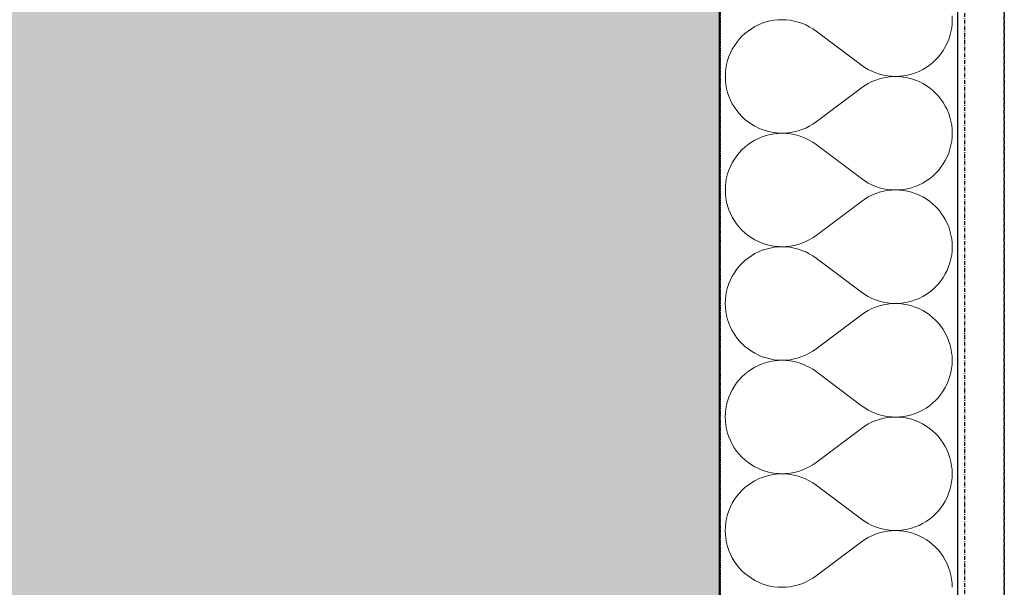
# Model space of a CAD drawing. Header units: millimetres. Extents: x -28761 to 4793, y -4271 to 20239.
# Tile 230 of 256: x -792 to -131, y 6591 to 6971. Entities that reach past the tile are written whole.
import ezdxf

# ---------------------------------------------------------------- set-up
doc = ezdxf.new("R2010")
doc.units = ezdxf.units.MM
doc.header["$MEASUREMENT"] = 0
for name, pattern in [('Wipeout_Contour', [1000, 0, -1000]), ('Čerchovaná M', [4.5, 2.5, -0.85, 0.3, -0.85]), ('čárkovaná 3', [1.5, 1, -0.5])]:
    doc.linetypes.add(name, pattern=pattern)
for name, color, linetype in [('5._POHLED ZÁPADNÍ_1_Konstrukce - nenosné', 7, 'Continuous'), ('5._POHLED ZÁPADNÍ_1_Konstrukce - nosné', 7, 'Continuous'), ('5._POHLED ZÁPADNÍ_1_Nové_Konstrukce - nosné', 7, 'Continuous'), ('5._POHLED ZÁPADNÍ_1_Nové_Výplně – Řezové', 7, 'Continuous'), ('5._POHLED ZÁPADNÍ_1_Výplně – Řezové', 7, 'Continuous')]:
    doc.layers.add(name, color=color, linetype=linetype)

# ---------------------------------------------------------------- blocks, each defined once
blk = doc.blocks.new('*X14', base_point=(-30186.65, -6515.26))
at = {"layer": '5._POHLED ZÁPADNÍ_1_Nové_Výplně – Řezové', "color": 21, "linetype": 'Continuous', "lineweight": 20, "true_color": 0xffaaaa}
for p, q in [((-293.11, 6969.07), (-295.63, 6968.03)), ((-290.53, 6969.93), (-293.11, 6969.07)), ((-287.89, 6970.6), (-290.53, 6969.93)), ((-285.22, 6971.08), (-287.89, 6970.6)), ((-282.51, 6971.37), (-285.22, 6971.08)), ((-279.79, 6971.47), (-282.51, 6971.37)), ((-277.07, 6971.37), (-279.79, 6971.47)), ((-274.37, 6971.08), (-277.07, 6971.37)), ((-271.69, 6970.59), (-274.37, 6971.08)), ((-269.06, 6969.91), (-271.69, 6970.59)), ((-266.48, 6969.05), (-269.06, 6969.91)), ((-165.53, 6971.45), (-165.63, 6974.17)), ((-165.63, 6968.73), (-165.53, 6971.45)), ((-302.64, 6963.88), (-304.75, 6962.18)), ((-300.4, 6965.43), (-302.64, 6963.88)), ((-298.06, 6966.82), (-300.4, 6965.43)), ((-295.63, 6968.03), (-298.06, 6966.82)), ((-263.96, 6968.01), (-266.48, 6969.05)), ((-261.53, 6966.79), (-263.96, 6968.01)), ((-259.19, 6965.4), (-261.53, 6966.79)), ((-256.96, 6963.85), (-259.19, 6965.4)), ((-226.49, 6940.98), (-256.96, 6963.85)), ((-167.08, 6960.72), (-166.4, 6963.35)), ((-166.4, 6963.35), (-165.92, 6966.03)), ((-165.92, 6966.03), (-165.63, 6968.73)), ((-310.31, 6956.21), (-311.86, 6953.98)), ((-308.6, 6958.33), (-310.31, 6956.21)), ((-306.75, 6960.32), (-308.6, 6958.33)), ((-304.75, 6962.18), (-306.75, 6960.32)), ((-168.98, 6955.62), (-167.94, 6958.13)), ((-167.94, 6958.13), (-167.08, 6960.72)), ((-313.25, 6951.64), (-314.47, 6949.21)), ((-311.86, 6953.98), (-313.25, 6951.64)), ((-173.14, 6948.62), (-171.59, 6950.85)), ((-171.59, 6950.85), (-170.2, 6953.19)), ((-170.2, 6953.19), (-168.98, 6955.62)), ((-316.37, 6944.11), (-317.04, 6941.48)), ((-315.51, 6946.7), (-316.37, 6944.11)), ((-314.47, 6949.21), (-315.51, 6946.7)), ((-180.81, 6940.95), (-178.69, 6942.65)), ((-178.69, 6942.65), (-176.7, 6944.51)), ((-176.7, 6944.51), (-174.85, 6946.5)), ((-174.85, 6946.5), (-173.14, 6948.62)), ((-317.82, 6936.1), (-317.92, 6933.38)), ((-317.53, 6938.8), (-317.82, 6936.1)), ((-317.04, 6941.48), (-317.53, 6938.8)), ((-226.49, 6940.98), (-224.25, 6939.43)), ((-224.25, 6939.43), (-221.92, 6938.04)), ((-221.92, 6938.04), (-219.48, 6936.82)), ((-219.48, 6936.82), (-216.97, 6935.78)), ((-190.34, 6935.76), (-187.82, 6936.79)), ((-187.82, 6936.79), (-185.39, 6938.01)), ((-185.39, 6938.01), (-183.05, 6939.4)), ((-183.05, 6939.4), (-180.81, 6940.95)), ((-317.92, 6933.38), (-317.82, 6930.66)), ((-317.82, 6930.66), (-317.53, 6927.95)), ((-219.49, 6929.91), (-221.92, 6928.69)), ((-216.97, 6930.95), (-219.49, 6929.91)), ((-216.97, 6935.78), (-214.39, 6934.91)), ((-214.39, 6931.81), (-216.97, 6930.95)), ((-214.39, 6934.91), (-211.76, 6934.24)), ((-211.76, 6932.49), (-214.39, 6931.81)), ((-211.76, 6934.24), (-209.08, 6933.75)), ((-209.08, 6932.97), (-211.76, 6932.49)), ((-209.08, 6933.75), (-206.37, 6933.46)), ((-206.37, 6933.26), (-209.08, 6932.97)), ((-206.37, 6933.46), (-203.66, 6933.36)), ((-203.66, 6933.36), (-206.37, 6933.26)), ((-203.66, 6933.36), (-200.94, 6933.46)), ((-200.94, 6933.27), (-203.66, 6933.36)), ((-200.94, 6933.46), (-198.23, 6933.75)), ((-198.23, 6932.98), (-200.94, 6933.27)), ((-198.23, 6933.75), (-195.55, 6934.23)), ((-195.55, 6932.49), (-198.23, 6932.98)), ((-195.55, 6934.23), (-192.92, 6934.9)), ((-192.92, 6931.82), (-195.55, 6932.49)), ((-192.92, 6934.9), (-190.34, 6935.76)), ((-190.34, 6930.96), (-192.92, 6931.82)), ((-187.82, 6929.92), (-190.34, 6930.96)), ((-185.39, 6928.71), (-187.82, 6929.92)), ((-317.53, 6927.95), (-317.05, 6925.28)), ((-317.05, 6925.28), (-316.37, 6922.64)), ((-226.49, 6925.75), (-256.97, 6902.89)), ((-224.26, 6927.3), (-226.49, 6925.75)), ((-221.92, 6928.69), (-224.26, 6927.3)), ((-183.05, 6927.32), (-185.39, 6928.71)), ((-180.81, 6925.77), (-183.05, 6927.32)), ((-178.7, 6924.06), (-180.81, 6925.77)), ((-176.7, 6922.21), (-178.7, 6924.06)), ((-316.37, 6922.64), (-315.51, 6920.06)), ((-315.51, 6920.06), (-314.47, 6917.55)), ((-314.47, 6917.55), (-313.26, 6915.11)), ((-174.85, 6920.22), (-176.7, 6922.21)), ((-173.14, 6918.1), (-174.85, 6920.22)), ((-171.59, 6915.87), (-173.14, 6918.1)), ((-313.26, 6915.11), (-311.87, 6912.77)), ((-311.87, 6912.77), (-310.32, 6910.54)), ((-310.32, 6910.54), (-308.61, 6908.42)), ((-170.2, 6913.53), (-171.59, 6915.87)), ((-168.98, 6911.09), (-170.2, 6913.53)), ((-167.94, 6908.58), (-168.98, 6911.09)), ((-308.61, 6908.42), (-306.75, 6906.43)), ((-306.75, 6906.43), (-304.76, 6904.58)), ((-304.76, 6904.58), (-302.64, 6902.87)), ((-167.08, 6906), (-167.94, 6908.58)), ((-166.41, 6903.36), (-167.08, 6906)), ((-165.93, 6900.69), (-166.41, 6903.36)), ((-302.64, 6902.87), (-300.41, 6901.32)), ((-300.41, 6901.32), (-298.07, 6899.93)), ((-298.07, 6899.93), (-295.64, 6898.71)), ((-295.64, 6898.71), (-293.12, 6897.67)), ((-293.12, 6897.67), (-290.54, 6896.82)), ((-290.54, 6896.82), (-287.9, 6896.14)), ((-271.7, 6896.15), (-269.07, 6896.83)), ((-269.07, 6896.83), (-266.49, 6897.69)), ((-266.49, 6897.69), (-263.97, 6898.73)), ((-263.97, 6898.73), (-261.54, 6899.95)), ((-261.54, 6899.95), (-259.2, 6901.34)), ((-259.2, 6901.34), (-256.97, 6902.89)), ((-165.64, 6897.98), (-165.93, 6900.69)), ((-165.54, 6895.26), (-165.64, 6897.98)), ((-298.07, 6890.63), (-300.41, 6889.24)), ((-295.64, 6891.84), (-298.07, 6890.63)), ((-293.12, 6892.88), (-295.64, 6891.84)), ((-290.54, 6893.74), (-293.12, 6892.88)), ((-287.9, 6894.41), (-290.54, 6893.74)), ((-287.9, 6896.14), (-285.23, 6895.66)), ((-285.23, 6894.89), (-287.9, 6894.41)), ((-285.23, 6895.66), (-282.52, 6895.37)), ((-282.52, 6895.18), (-285.23, 6894.89)), ((-282.52, 6895.37), (-279.8, 6895.28)), ((-279.8, 6895.28), (-282.52, 6895.18)), ((-279.8, 6895.28), (-277.08, 6895.38)), ((-277.08, 6895.18), (-279.8, 6895.28)), ((-277.08, 6895.38), (-274.38, 6895.67)), ((-274.38, 6894.88), (-277.08, 6895.18)), ((-274.38, 6895.67), (-271.7, 6896.15)), ((-271.7, 6894.4), (-274.38, 6894.88)), ((-269.07, 6893.72), (-271.7, 6894.4)), ((-266.49, 6892.86), (-269.07, 6893.72)), ((-263.97, 6891.82), (-266.49, 6892.86)), ((-261.54, 6890.6), (-263.97, 6891.82)), ((-259.2, 6889.21), (-261.54, 6890.6)), ((-166.41, 6887.16), (-165.93, 6889.84)), ((-165.93, 6889.84), (-165.64, 6892.54)), ((-165.64, 6892.54), (-165.54, 6895.26)), ((-306.76, 6884.13), (-308.61, 6882.14)), ((-304.77, 6885.98), (-306.76, 6884.13)), ((-302.65, 6887.69), (-304.77, 6885.98)), ((-300.41, 6889.24), (-302.65, 6887.69)), ((-256.97, 6887.66), (-259.2, 6889.21)), ((-226.5, 6864.79), (-256.97, 6887.66)), ((-167.95, 6881.94), (-167.09, 6884.52)), ((-167.09, 6884.52), (-166.41, 6887.16)), ((-311.87, 6877.79), (-313.26, 6875.45)), ((-310.32, 6880.02), (-311.87, 6877.79)), ((-308.61, 6882.14), (-310.32, 6880.02)), ((-171.6, 6874.66), (-170.21, 6877)), ((-170.21, 6877), (-168.99, 6879.43)), ((-168.99, 6879.43), (-167.95, 6881.94)), ((-315.52, 6870.51), (-316.38, 6867.92)), ((-314.48, 6873.02), (-315.52, 6870.51)), ((-313.26, 6875.45), (-314.48, 6873.02)), ((-176.71, 6868.32), (-174.86, 6870.31)), ((-174.86, 6870.31), (-173.15, 6872.42)), ((-173.15, 6872.42), (-171.6, 6874.66)), ((-317.05, 6865.29), (-317.54, 6862.61)), ((-316.38, 6867.92), (-317.05, 6865.29)), ((-226.5, 6864.79), (-224.26, 6863.24)), ((-183.06, 6863.21), (-180.82, 6864.76)), ((-180.82, 6864.76), (-178.7, 6866.46)), ((-178.7, 6866.46), (-176.71, 6868.32)), ((-317.83, 6859.91), (-317.93, 6857.19)), ((-317.93, 6857.19), (-317.83, 6854.47)), ((-317.54, 6862.61), (-317.83, 6859.91)), ((-224.26, 6863.24), (-221.93, 6861.85)), ((-221.93, 6861.85), (-219.49, 6860.63)), ((-219.49, 6860.63), (-216.98, 6859.59)), ((-216.98, 6859.59), (-214.4, 6858.72)), ((-214.4, 6858.72), (-211.77, 6858.05)), ((-211.77, 6858.05), (-209.09, 6857.56)), ((-209.09, 6856.78), (-211.77, 6856.3)), ((-209.09, 6857.56), (-206.38, 6857.27)), ((-206.38, 6857.07), (-209.09, 6856.78)), ((-206.38, 6857.27), (-203.67, 6857.17)), ((-203.67, 6857.17), (-206.38, 6857.07)), ((-203.67, 6857.17), (-200.95, 6857.27)), ((-200.95, 6857.08), (-203.67, 6857.17)), ((-200.95, 6857.27), (-198.24, 6857.56)), ((-198.24, 6856.79), (-200.95, 6857.08)), ((-198.24, 6857.56), (-195.56, 6858.04)), ((-195.56, 6856.3), (-198.24, 6856.79)), ((-195.56, 6858.04), (-192.93, 6858.71)), ((-192.93, 6858.71), (-190.35, 6859.56)), ((-190.35, 6859.56), (-187.83, 6860.6)), ((-187.83, 6860.6), (-185.4, 6861.82)), ((-185.4, 6861.82), (-183.06, 6863.21)), ((-317.83, 6854.47), (-317.54, 6851.76)), ((-317.54, 6851.76), (-317.06, 6849.09)), ((-224.27, 6851.11), (-226.5, 6849.56)), ((-221.93, 6852.5), (-224.27, 6851.11)), ((-219.5, 6853.72), (-221.93, 6852.5)), ((-216.98, 6854.76), (-219.5, 6853.72)), ((-214.4, 6855.62), (-216.98, 6854.76)), ((-211.77, 6856.3), (-214.4, 6855.62)), ((-192.93, 6855.63), (-195.56, 6856.3)), ((-190.35, 6854.77), (-192.93, 6855.63)), ((-187.83, 6853.73), (-190.35, 6854.77)), ((-185.4, 6852.52), (-187.83, 6853.73)), ((-183.06, 6851.13), (-185.4, 6852.52)), ((-180.82, 6849.58), (-183.06, 6851.13)), ((-317.06, 6849.09), (-316.38, 6846.45)), ((-316.38, 6846.45), (-315.53, 6843.87)), ((-315.53, 6843.87), (-314.48, 6841.36)), ((-226.5, 6849.56), (-256.98, 6826.7)), ((-178.71, 6847.87), (-180.82, 6849.58)), ((-176.71, 6846.02), (-178.71, 6847.87)), ((-174.86, 6844.03), (-176.71, 6846.02)), ((-173.15, 6841.91), (-174.86, 6844.03)), ((-314.48, 6841.36), (-313.27, 6838.92)), ((-313.27, 6838.92), (-311.88, 6836.58)), ((-171.6, 6839.67), (-173.15, 6841.91)), ((-170.21, 6837.34), (-171.6, 6839.67)), ((-168.99, 6834.9), (-170.21, 6837.34)), ((-311.88, 6836.58), (-310.33, 6834.35)), ((-310.33, 6834.35), (-308.62, 6832.23)), ((-308.62, 6832.23), (-306.76, 6830.24)), ((-306.76, 6830.24), (-304.77, 6828.39)), ((-167.95, 6832.39), (-168.99, 6834.9)), ((-167.09, 6829.81), (-167.95, 6832.39)), ((-304.77, 6828.39), (-302.65, 6826.68)), ((-302.65, 6826.68), (-300.42, 6825.13)), ((-300.42, 6825.13), (-298.08, 6823.74)), ((-298.08, 6823.74), (-295.65, 6822.52)), ((-263.98, 6822.54), (-261.55, 6823.76)), ((-261.55, 6823.76), (-259.21, 6825.15)), ((-259.21, 6825.15), (-256.98, 6826.7)), ((-166.42, 6827.17), (-167.09, 6829.81)), ((-165.94, 6824.49), (-166.42, 6827.17)), ((-165.65, 6821.79), (-165.94, 6824.49)), ((-295.65, 6822.52), (-293.13, 6821.48)), ((-293.13, 6821.48), (-290.55, 6820.63)), ((-290.55, 6817.55), (-293.13, 6816.69)), ((-290.55, 6820.63), (-287.91, 6819.95)), ((-287.91, 6818.22), (-290.55, 6817.55)), ((-287.91, 6819.95), (-285.24, 6819.47)), ((-285.24, 6818.7), (-287.91, 6818.22)), ((-285.24, 6819.47), (-282.53, 6819.18)), ((-282.53, 6818.99), (-285.24, 6818.7)), ((-282.53, 6819.18), (-279.81, 6819.09)), ((-279.81, 6819.09), (-282.53, 6818.99)), ((-279.81, 6819.09), (-277.09, 6819.19)), ((-277.09, 6818.99), (-279.81, 6819.09)), ((-277.09, 6819.19), (-274.39, 6819.48)), ((-274.39, 6818.69), (-277.09, 6818.99)), ((-274.39, 6819.48), (-271.71, 6819.96)), ((-271.71, 6818.21), (-274.39, 6818.69)), ((-271.71, 6819.96), (-269.08, 6820.64)), ((-269.08, 6817.53), (-271.71, 6818.21)), ((-269.08, 6820.64), (-266.5, 6821.5)), ((-266.5, 6816.67), (-269.08, 6817.53)), ((-266.5, 6821.5), (-263.98, 6822.54)), ((-165.55, 6819.07), (-165.65, 6821.79)), ((-165.65, 6816.35), (-165.55, 6819.07)), ((-302.66, 6811.5), (-304.78, 6809.79)), ((-300.42, 6813.05), (-302.66, 6811.5)), ((-298.08, 6814.44), (-300.42, 6813.05)), ((-295.65, 6815.65), (-298.08, 6814.44)), ((-293.13, 6816.69), (-295.65, 6815.65)), ((-263.98, 6815.63), (-266.5, 6816.67)), ((-261.55, 6814.41), (-263.98, 6815.63)), ((-259.21, 6813.02), (-261.55, 6814.41)), ((-256.98, 6811.46), (-259.21, 6813.02)), ((-226.51, 6788.6), (-256.98, 6811.46)), ((-167.1, 6808.33), (-166.42, 6810.97)), ((-166.42, 6810.97), (-165.94, 6813.65)), ((-165.94, 6813.65), (-165.65, 6816.35)), ((-310.33, 6803.83), (-311.88, 6801.6)), ((-308.62, 6805.95), (-310.33, 6803.83)), ((-306.77, 6807.94), (-308.62, 6805.95)), ((-304.78, 6809.79), (-306.77, 6807.94)), ((-169, 6803.24), (-167.96, 6805.75)), ((-167.96, 6805.75), (-167.1, 6808.33)), ((-313.27, 6799.26), (-314.49, 6796.83)), ((-311.88, 6801.6), (-313.27, 6799.26)), ((-173.16, 6796.23), (-171.61, 6798.47)), ((-171.61, 6798.47), (-170.22, 6800.81)), ((-170.22, 6800.81), (-169, 6803.24)), ((-316.39, 6791.73), (-317.07, 6789.1)), ((-315.53, 6794.31), (-316.39, 6791.73)), ((-314.49, 6796.83), (-315.53, 6794.31)), ((-178.71, 6790.27), (-176.72, 6792.13)), ((-176.72, 6792.13), (-174.87, 6794.12)), ((-174.87, 6794.12), (-173.16, 6796.23)), ((-317.55, 6786.42), (-317.84, 6783.72)), ((-317.07, 6789.1), (-317.55, 6786.42)), ((-226.51, 6788.6), (-224.28, 6787.05)), ((-224.28, 6787.05), (-221.94, 6785.66)), ((-221.94, 6785.66), (-219.51, 6784.44)), ((-219.51, 6784.44), (-216.99, 6783.4)), ((-190.36, 6783.37), (-187.84, 6784.41)), ((-187.84, 6784.41), (-185.41, 6785.63)), ((-185.41, 6785.63), (-183.07, 6787.02)), ((-183.07, 6787.02), (-180.83, 6788.57)), ((-180.83, 6788.57), (-178.71, 6790.27)), ((-317.84, 6783.72), (-317.94, 6781)), ((-317.94, 6781), (-317.84, 6778.28)), ((-317.84, 6778.28), (-317.55, 6775.57)), ((-219.51, 6777.53), (-221.94, 6776.31)), ((-216.99, 6778.57), (-219.51, 6777.53)), ((-216.99, 6783.4), (-214.41, 6782.53)), ((-214.41, 6779.43), (-216.99, 6778.57)), ((-214.41, 6782.53), (-211.78, 6781.86)), ((-211.78, 6780.11), (-214.41, 6779.43)), ((-211.78, 6781.86), (-209.1, 6781.37)), ((-209.1, 6780.59), (-211.78, 6780.11)), ((-209.1, 6781.37), (-206.4, 6781.08)), ((-206.4, 6780.88), (-209.1, 6780.59)), ((-206.4, 6781.08), (-203.68, 6780.98)), ((-203.68, 6780.98), (-206.4, 6780.88)), ((-203.68, 6780.98), (-200.96, 6781.08)), ((-200.96, 6780.89), (-203.68, 6780.98)), ((-200.96, 6781.08), (-198.25, 6781.36)), ((-198.25, 6780.6), (-200.96, 6780.89)), ((-198.25, 6781.36), (-195.58, 6781.85)), ((-195.58, 6780.11), (-198.25, 6780.6)), ((-195.58, 6781.85), (-192.94, 6782.52)), ((-192.94, 6779.44), (-195.58, 6780.11)), ((-192.94, 6782.52), (-190.36, 6783.37)), ((-190.36, 6778.58), (-192.94, 6779.44)), ((-187.84, 6777.54), (-190.36, 6778.58)), ((-185.41, 6776.33), (-187.84, 6777.54)), ((-317.55, 6775.57), (-317.07, 6772.9)), ((-317.07, 6772.9), (-316.4, 6770.26)), ((-226.51, 6773.37), (-256.99, 6750.51)), ((-224.28, 6774.92), (-226.51, 6773.37)), ((-221.94, 6776.31), (-224.28, 6774.92)), ((-183.07, 6774.94), (-185.41, 6776.33)), ((-180.84, 6773.39), (-183.07, 6774.94)), ((-178.72, 6771.68), (-180.84, 6773.39)), ((-176.73, 6769.83), (-178.72, 6771.68)), ((-316.4, 6770.26), (-315.54, 6767.68)), ((-315.54, 6767.68), (-314.49, 6765.16)), ((-314.49, 6765.16), (-313.28, 6762.73)), ((-174.87, 6767.84), (-176.73, 6769.83)), ((-173.16, 6765.72), (-174.87, 6767.84)), ((-171.61, 6763.48), (-173.16, 6765.72)), ((-313.28, 6762.73), (-311.89, 6760.39)), ((-311.89, 6760.39), (-310.34, 6758.16)), ((-310.34, 6758.16), (-308.63, 6756.04)), ((-170.22, 6761.14), (-171.61, 6763.48)), ((-169.01, 6758.71), (-170.22, 6761.14)), ((-167.96, 6756.2), (-169.01, 6758.71)), ((-308.63, 6756.04), (-306.78, 6754.05)), ((-306.78, 6754.05), (-304.78, 6752.2)), ((-304.78, 6752.2), (-302.67, 6750.49)), ((-167.11, 6753.62), (-167.96, 6756.2)), ((-166.43, 6750.98), (-167.11, 6753.62)), ((-165.95, 6748.3), (-166.43, 6750.98)), ((-302.67, 6750.49), (-300.43, 6748.94)), ((-300.43, 6748.94), (-298.09, 6747.55)), ((-298.09, 6747.55), (-295.66, 6746.33)), ((-295.66, 6746.33), (-293.14, 6745.29)), ((-293.14, 6745.29), (-290.56, 6744.44)), ((-290.56, 6744.44), (-287.93, 6743.76)), ((-271.72, 6743.77), (-269.09, 6744.45)), ((-269.09, 6744.45), (-266.51, 6745.31)), ((-266.51, 6745.31), (-263.99, 6746.35)), ((-263.99, 6746.35), (-261.56, 6747.57)), ((-261.56, 6747.57), (-259.22, 6748.96)), ((-259.22, 6748.96), (-256.99, 6750.51)), ((-165.66, 6745.6), (-165.95, 6748.3)), ((-165.56, 6742.88), (-165.66, 6745.6)), ((-298.09, 6738.25), (-300.43, 6736.86)), ((-295.66, 6739.46), (-298.09, 6738.25)), ((-293.14, 6740.5), (-295.66, 6739.46)), ((-290.56, 6741.36), (-293.14, 6740.5)), ((-287.93, 6742.03), (-290.56, 6741.36)), ((-287.93, 6743.76), (-285.25, 6743.28)), ((-285.25, 6742.51), (-287.93, 6742.03)), ((-285.25, 6743.28), (-282.54, 6742.99)), ((-282.54, 6742.8), (-285.25, 6742.51)), ((-282.54, 6742.99), (-279.82, 6742.9)), ((-279.82, 6742.9), (-282.54, 6742.8)), ((-279.82, 6742.9), (-277.1, 6742.99)), ((-277.1, 6742.8), (-279.82, 6742.9)), ((-277.1, 6742.99), (-274.4, 6743.29)), ((-274.4, 6742.5), (-277.1, 6742.8)), ((-274.4, 6743.29), (-271.72, 6743.77)), ((-271.72, 6742.02), (-274.4, 6742.5)), ((-269.09, 6741.34), (-271.72, 6742.02)), ((-266.51, 6740.48), (-269.09, 6741.34)), ((-263.99, 6739.44), (-266.51, 6740.48)), ((-261.56, 6738.22), (-263.99, 6739.44)), ((-259.23, 6736.83), (-261.56, 6738.22)), ((-165.95, 6737.46), (-165.66, 6740.16)), ((-165.66, 6740.16), (-165.56, 6742.88)), ((-306.78, 6731.75), (-308.63, 6729.76)), ((-304.79, 6733.6), (-306.78, 6731.75)), ((-302.67, 6735.31), (-304.79, 6733.6)), ((-300.43, 6736.86), (-302.67, 6735.31)), ((-256.99, 6735.27), (-259.23, 6736.83)), ((-226.52, 6712.41), (-256.99, 6735.27)), ((-167.97, 6729.56), (-167.11, 6732.14)), ((-167.11, 6732.14), (-166.43, 6734.78)), ((-166.43, 6734.78), (-165.95, 6737.46)), ((-311.89, 6725.41), (-313.28, 6723.07)), ((-310.34, 6727.64), (-311.89, 6725.41)), ((-308.63, 6729.76), (-310.34, 6727.64)), ((-171.62, 6722.28), (-170.23, 6724.62)), ((-170.23, 6724.62), (-169.01, 6727.05)), ((-169.01, 6727.05), (-167.97, 6729.56)), ((-315.54, 6718.12), (-316.4, 6715.54)), ((-314.5, 6720.64), (-315.54, 6718.12)), ((-313.28, 6723.07), (-314.5, 6720.64)), ((-176.73, 6715.94), (-174.88, 6717.93)), ((-174.88, 6717.93), (-173.17, 6720.04)), ((-173.17, 6720.04), (-171.62, 6722.28)), ((-317.08, 6712.91), (-317.56, 6710.23)), ((-316.4, 6715.54), (-317.08, 6712.91)), ((-226.52, 6712.41), (-224.29, 6710.86)), ((-183.08, 6710.83), (-180.84, 6712.38)), ((-180.84, 6712.38), (-178.72, 6714.08)), ((-178.72, 6714.08), (-176.73, 6715.94)), ((-317.85, 6707.53), (-317.95, 6704.81)), ((-317.95, 6704.81), (-317.85, 6702.09)), ((-317.56, 6710.23), (-317.85, 6707.53)), ((-224.29, 6710.86), (-221.95, 6709.47)), ((-221.95, 6709.47), (-219.52, 6708.25)), ((-219.52, 6708.25), (-217, 6707.2)), ((-217, 6707.2), (-214.42, 6706.34)), ((-214.42, 6706.34), (-211.79, 6705.67)), ((-211.79, 6705.67), (-209.11, 6705.18)), ((-209.11, 6705.18), (-206.41, 6704.89)), ((-206.41, 6704.69), (-209.11, 6704.4)), ((-206.41, 6704.89), (-203.69, 6704.79)), ((-203.69, 6704.79), (-206.41, 6704.69)), ((-203.69, 6704.79), (-200.97, 6704.89)), ((-200.97, 6704.69), (-203.69, 6704.79)), ((-200.97, 6704.89), (-198.26, 6705.17)), ((-198.26, 6704.41), (-200.97, 6704.69)), ((-198.26, 6705.17), (-195.59, 6705.66)), ((-195.59, 6705.66), (-192.95, 6706.33)), ((-192.95, 6706.33), (-190.37, 6707.18)), ((-190.37, 6707.18), (-187.85, 6708.22)), ((-187.85, 6708.22), (-185.42, 6709.44)), ((-185.42, 6709.44), (-183.08, 6710.83)), ((-317.85, 6702.09), (-317.56, 6699.38)), ((-317.56, 6699.38), (-317.08, 6696.71)), ((-224.29, 6698.73), (-226.52, 6697.17)), ((-221.95, 6700.12), (-224.29, 6698.73)), ((-219.52, 6701.34), (-221.95, 6700.12)), ((-217, 6702.38), (-219.52, 6701.34)), ((-214.42, 6703.24), (-217, 6702.38)), ((-211.79, 6703.92), (-214.42, 6703.24)), ((-209.11, 6704.4), (-211.79, 6703.92)), ((-195.59, 6703.92), (-198.26, 6704.41)), ((-192.95, 6703.25), (-195.59, 6703.92)), ((-190.37, 6702.39), (-192.95, 6703.25)), ((-187.85, 6701.35), (-190.37, 6702.39)), ((-185.42, 6700.14), (-187.85, 6701.35)), ((-183.08, 6698.75), (-185.42, 6700.14)), ((-180.85, 6697.2), (-183.08, 6698.75)), ((-317.08, 6696.71), (-316.41, 6694.07)), ((-316.41, 6694.07), (-315.55, 6691.49)), ((-315.55, 6691.49), (-314.51, 6688.97)), ((-226.52, 6697.17), (-257, 6674.32)), ((-178.73, 6695.49), (-180.85, 6697.2)), ((-176.74, 6693.64), (-178.73, 6695.49)), ((-174.88, 6691.65), (-176.74, 6693.64)), ((-173.17, 6689.53), (-174.88, 6691.65)), ((-314.51, 6688.97), (-313.29, 6686.54)), ((-313.29, 6686.54), (-311.9, 6684.2)), ((-171.62, 6687.29), (-173.17, 6689.53)), ((-170.23, 6684.95), (-171.62, 6687.29)), ((-169.02, 6682.52), (-170.23, 6684.95)), ((-311.9, 6684.2), (-310.35, 6681.97)), ((-310.35, 6681.97), (-308.64, 6679.85)), ((-308.64, 6679.85), (-306.79, 6677.86)), ((-167.97, 6680.01), (-169.02, 6682.52)), ((-167.12, 6677.43), (-167.97, 6680.01)), ((-306.79, 6677.86), (-304.79, 6676.01)), ((-304.79, 6676.01), (-302.68, 6674.3)), ((-302.68, 6674.3), (-300.44, 6672.75)), ((-300.44, 6672.75), (-298.1, 6671.36)), ((-261.57, 6671.38), (-259.23, 6672.77)), ((-259.23, 6672.77), (-257, 6674.32)), ((-166.44, 6674.79), (-167.12, 6677.43)), ((-165.96, 6672.11), (-166.44, 6674.79)), ((-165.67, 6669.41), (-165.96, 6672.11)), ((-298.1, 6671.36), (-295.67, 6670.14)), ((-295.67, 6670.14), (-293.15, 6669.1)), ((-293.15, 6669.1), (-290.57, 6668.24)), ((-290.57, 6665.17), (-293.15, 6664.31)), ((-290.57, 6668.24), (-287.94, 6667.57)), ((-287.94, 6665.84), (-290.57, 6665.17)), ((-287.94, 6667.57), (-285.26, 6667.09)), ((-285.26, 6666.32), (-287.94, 6665.84)), ((-285.26, 6667.09), (-282.55, 6666.8)), ((-282.55, 6666.61), (-285.26, 6666.32)), ((-282.55, 6666.8), (-279.83, 6666.71)), ((-279.83, 6666.71), (-282.55, 6666.61)), ((-279.83, 6666.71), (-277.12, 6666.8)), ((-277.12, 6666.61), (-279.83, 6666.71)), ((-277.12, 6666.8), (-274.41, 6667.1)), ((-274.41, 6666.31), (-277.12, 6666.61)), ((-274.41, 6667.1), (-271.73, 6667.58)), ((-271.73, 6665.83), (-274.41, 6666.31)), ((-271.73, 6667.58), (-269.1, 6668.26)), ((-269.1, 6665.15), (-271.73, 6665.83)), ((-269.1, 6668.26), (-266.52, 6669.12)), ((-266.52, 6664.29), (-269.1, 6665.15)), ((-266.52, 6669.12), (-264, 6670.16)), ((-264, 6670.16), (-261.57, 6671.38)), ((-165.57, 6666.69), (-165.67, 6669.41)), ((-165.67, 6663.97), (-165.57, 6666.69)), ((-302.68, 6659.12), (-304.8, 6657.41)), ((-300.44, 6660.67), (-302.68, 6659.12)), ((-298.1, 6662.06), (-300.44, 6660.67)), ((-295.67, 6663.27), (-298.1, 6662.06)), ((-293.15, 6664.31), (-295.67, 6663.27)), ((-264.01, 6663.25), (-266.52, 6664.29)), ((-261.57, 6662.03), (-264.01, 6663.25)), ((-259.24, 6660.64), (-261.57, 6662.03)), ((-257, 6659.08), (-259.24, 6660.64)), ((-226.53, 6636.22), (-257, 6659.08)), ((-167.12, 6655.95), (-166.45, 6658.59)), ((-166.45, 6658.59), (-165.96, 6661.27)), ((-165.96, 6661.27), (-165.67, 6663.97)), ((-308.64, 6653.57), (-310.35, 6651.45)), ((-306.79, 6655.56), (-308.64, 6653.57)), ((-304.8, 6657.41), (-306.79, 6655.56)), ((-169.02, 6650.86), (-167.98, 6653.37)), ((-167.98, 6653.37), (-167.12, 6655.95)), ((-313.29, 6646.88), (-314.51, 6644.45)), ((-311.9, 6649.22), (-313.29, 6646.88)), ((-310.35, 6651.45), (-311.9, 6649.22)), ((-173.18, 6643.85), (-171.63, 6646.09)), ((-171.63, 6646.09), (-170.24, 6648.43)), ((-170.24, 6648.43), (-169.02, 6650.86)), ((-316.41, 6639.35), (-317.09, 6636.72)), ((-315.55, 6641.93), (-316.41, 6639.35)), ((-314.51, 6644.45), (-315.55, 6641.93)), ((-178.74, 6637.89), (-176.74, 6639.75)), ((-176.74, 6639.75), (-174.89, 6641.74)), ((-174.89, 6641.74), (-173.18, 6643.85)), ((-317.57, 6634.04), (-317.86, 6631.33)), ((-317.09, 6636.72), (-317.57, 6634.04)), ((-226.53, 6636.22), (-224.3, 6634.67)), ((-224.3, 6634.67), (-221.96, 6633.28)), ((-221.96, 6633.28), (-219.53, 6632.06)), ((-219.53, 6632.06), (-217.01, 6631.01)), ((-190.38, 6630.99), (-187.86, 6632.03)), ((-187.86, 6632.03), (-185.43, 6633.25)), ((-185.43, 6633.25), (-183.09, 6634.64)), ((-183.09, 6634.64), (-180.85, 6636.19)), ((-180.85, 6636.19), (-178.74, 6637.89)), ((-317.86, 6631.33), (-317.96, 6628.62)), ((-317.96, 6628.62), (-317.86, 6625.9)), ((-317.86, 6625.9), (-317.57, 6623.19)), ((-217.01, 6626.19), (-219.53, 6625.15)), ((-217.01, 6631.01), (-214.43, 6630.15)), ((-214.43, 6627.05), (-217.01, 6626.19)), ((-214.43, 6630.15), (-211.8, 6629.48)), ((-211.8, 6627.72), (-214.43, 6627.05)), ((-211.8, 6629.48), (-209.12, 6628.99)), ((-209.12, 6628.21), (-211.8, 6627.72)), ((-209.12, 6628.99), (-206.42, 6628.7)), ((-206.42, 6628.5), (-209.12, 6628.21)), ((-206.42, 6628.7), (-203.7, 6628.6)), ((-203.7, 6628.6), (-206.42, 6628.5)), ((-203.7, 6628.6), (-200.98, 6628.69)), ((-200.98, 6628.5), (-203.7, 6628.6)), ((-200.98, 6628.69), (-198.27, 6628.98)), ((-198.27, 6628.21), (-200.98, 6628.5)), ((-198.27, 6628.98), (-195.6, 6629.46)), ((-195.6, 6627.73), (-198.27, 6628.21)), ((-195.6, 6629.46), (-192.96, 6630.14)), ((-192.96, 6627.06), (-195.6, 6627.73)), ((-192.96, 6630.14), (-190.38, 6630.99)), ((-190.38, 6626.2), (-192.96, 6627.06)), ((-187.86, 6625.16), (-190.38, 6626.2)), ((-317.57, 6623.19), (-317.09, 6620.51)), ((-317.09, 6620.51), (-316.42, 6617.88)), ((-226.53, 6620.98), (-257.01, 6598.13)), ((-224.3, 6622.54), (-226.53, 6620.98)), ((-221.96, 6623.93), (-224.3, 6622.54)), ((-219.53, 6625.15), (-221.96, 6623.93)), ((-185.43, 6623.95), (-187.86, 6625.16)), ((-183.09, 6622.56), (-185.43, 6623.95)), ((-180.86, 6621.01), (-183.09, 6622.56)), ((-178.74, 6619.3), (-180.86, 6621.01)), ((-176.75, 6617.45), (-178.74, 6619.3)), ((-316.42, 6617.88), (-315.56, 6615.3)), ((-315.56, 6615.3), (-314.52, 6612.78)), ((-314.52, 6612.78), (-313.3, 6610.35)), ((-174.89, 6615.46), (-176.75, 6617.45)), ((-173.18, 6613.34), (-174.89, 6615.46)), ((-171.63, 6611.1), (-173.18, 6613.34)), ((-313.3, 6610.35), (-311.91, 6608.01)), ((-311.91, 6608.01), (-310.36, 6605.78)), ((-310.36, 6605.78), (-308.65, 6603.66)), ((-170.24, 6608.76), (-171.63, 6611.1)), ((-169.03, 6606.33), (-170.24, 6608.76)), ((-167.99, 6603.82), (-169.03, 6606.33)), ((-308.65, 6603.66), (-306.8, 6601.67)), ((-306.8, 6601.67), (-304.81, 6599.81)), ((-304.81, 6599.81), (-302.69, 6598.11)), ((-167.13, 6601.24), (-167.99, 6603.82)), ((-166.45, 6598.6), (-167.13, 6601.24)), ((-302.69, 6598.11), (-300.45, 6596.56)), ((-300.45, 6596.56), (-298.11, 6595.17)), ((-298.11, 6595.17), (-295.68, 6593.95)), ((-295.68, 6593.95), (-293.16, 6592.91)), ((-293.16, 6592.91), (-290.58, 6592.05)), ((-269.11, 6592.07), (-266.53, 6592.93)), ((-266.53, 6592.93), (-264.02, 6593.97)), ((-264.02, 6593.97), (-261.58, 6595.19)), ((-261.58, 6595.19), (-259.24, 6596.58)), ((-259.24, 6596.58), (-257.01, 6598.13)), ((-165.97, 6595.92), (-166.45, 6598.6)), ((-165.68, 6593.22), (-165.97, 6595.92)), ((-165.58, 6590.5), (-165.68, 6593.22)), ((-290.58, 6592.05), (-287.95, 6591.38)), ((-287.95, 6591.38), (-285.27, 6590.9)), ((-285.27, 6590.9), (-282.56, 6590.61)), ((-282.56, 6590.61), (-279.84, 6590.52)), ((-279.84, 6590.52), (-277.13, 6590.61)), ((-277.13, 6590.61), (-274.42, 6590.91)), ((-274.42, 6590.91), (-271.74, 6591.39)), ((-271.74, 6591.39), (-269.11, 6592.07))]:
    blk.add_line(p, q, dxfattribs=at)

msp = doc.modelspace()

# ---------------------------------------------------------------- hatches: boundary and pattern name
at = {"layer": '5._POHLED ZÁPADNÍ_1_Výplně – Řezové', "linetype": 'Continuous', "lineweight": 13}
msp.add_hatch(color=254, dxfattribs=at).paths.add_polyline_path([(-1191.69, 7168.89), (-1191.69, 6155.17), (-321.69, 6155.17), (-321.69, 7079.1)])

# ---------------------------------------------------------------- linework, layer by layer
at = {"layer": '5._POHLED ZÁPADNÍ_1_Konstrukce - nosné', "color": 7, "linetype": 'Continuous', "lineweight": 50, "flags": 128}
msp.add_lwpolyline([(-321.69, 6155.17), (-321.69, 7933.61)], dxfattribs=at)
at = {"layer": '5._POHLED ZÁPADNÍ_1_Nové_Konstrukce - nosné', "color": 1, "linetype": 'Čerchovaná M', "lineweight": 25}
for p, q in [((-130.77, 18117.85), (-130.77, 194.27)), ((-130.68, 18117.85), (-130.68, 194.27))]:
    msp.add_line(p, q, dxfattribs=at)
at = {"layer": '5._POHLED ZÁPADNÍ_1_Nové_Konstrukce - nosné', "color": 1, "linetype": 'Čerchovaná M', "lineweight": 25, "flags": 128}
for points in [[(-157.33, 18117.85), (-157.33, 194.27)], [(-130.59, 194.27), (-130.59, 18117.85)]]:
    msp.add_lwpolyline(points, dxfattribs=at)

# ---------------------------------------------------------------- next in the draw order: wipeouts: each hides what was drawn before it
at = {"color": 254, "linetype": 'Wipeout_Contour', "lineweight": 0, "ltscale": 34358.754551}
msp.add_wipeout([(-321.59, 7933.61), (-321.83, 6155.17), (-311.83, 6155.16), (-161.83, 6155.14), (-161.59, 7933.59)], dxfattribs=at).dxf.layer = '5._POHLED ZÁPADNÍ_1_Nové_Výplně – Řezové'

# ---------------------------------------------------------------- next in the draw order: linework, layer by layer
at = {"layer": '5._POHLED ZÁPADNÍ_1_Konstrukce - nenosné', "color": 7, "linetype": 'čárkovaná 3', "lineweight": 35}
msp.add_line((-321.45, 349.97), (-321.45, 17970.06), dxfattribs=at)
at = {"layer": '5._POHLED ZÁPADNÍ_1_Nové_Konstrukce - nosné', "color": 1, "linetype": 'Continuous', "lineweight": 25, "flags": 128}
for points in [[(-321.59, 7933.61), (-321.83, 6155.17)], [(-161.83, 6155.14), (-161.59, 7933.59)]]:
    msp.add_lwpolyline(points, dxfattribs=at)

# ---------------------------------------------------------------- next in the draw order: block references
at = {"layer": '5._POHLED ZÁPADNÍ_1_Konstrukce - nenosné', "color": 9, "linetype": 'Continuous', "lineweight": 13}
msp.add_blockref('*X14', (-30186.65, -6515.26), dxfattribs=at)

doc.saveas('drawing.dxf')
